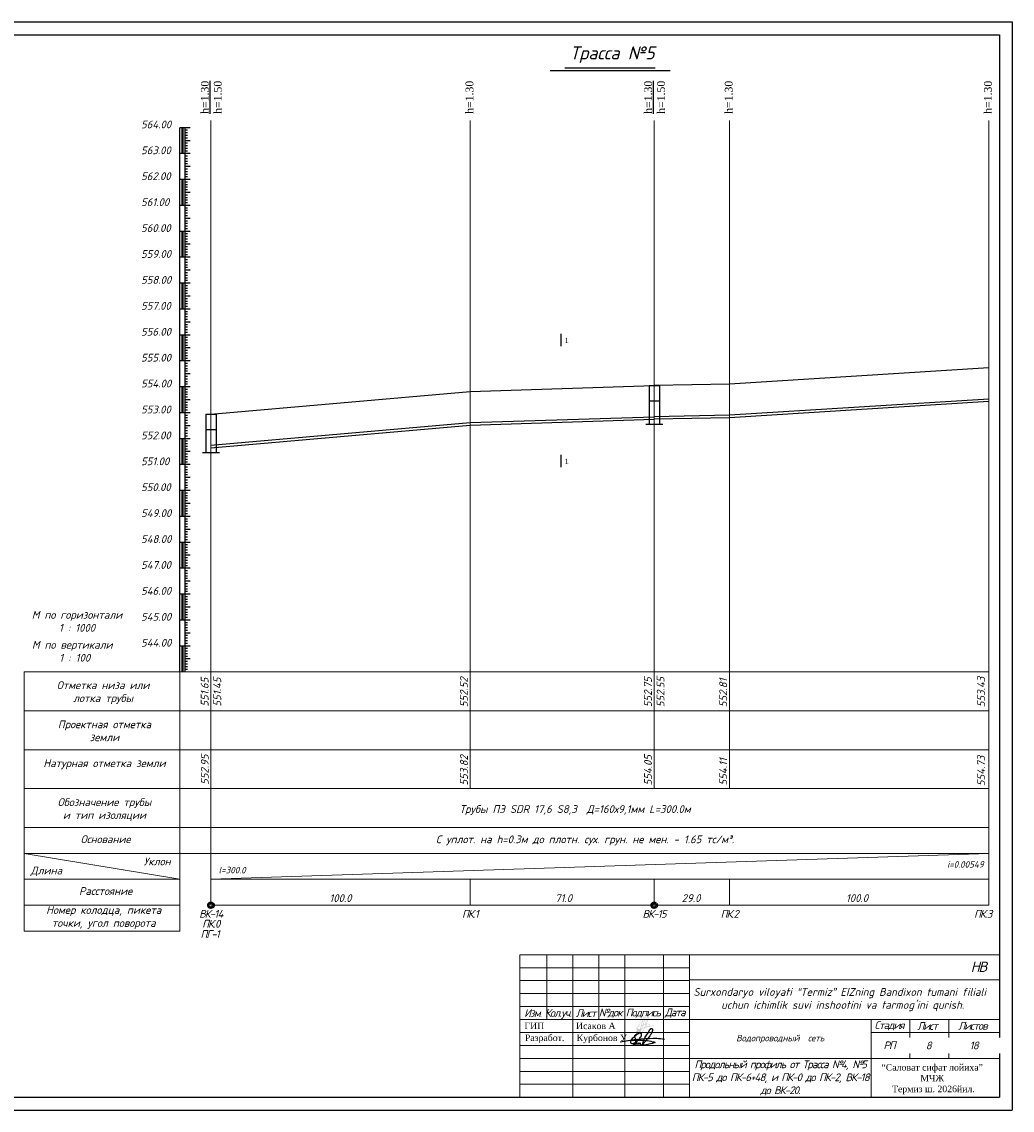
# Model space of a CAD drawing. Extents: x 0 to 361260, y 0 to 4201817.
# Tile 76 of 256: x 360394 to 360776, y 4197437 to 4197857. Entities that reach past the tile are written whole.
import ezdxf

# ---------------------------------------------------------------- set-up
doc = ezdxf.new("R2010")
doc.units = 0
doc.header["$LTSCALE"] = 0.5
doc.header["$MEASUREMENT"] = 0
for name, color, linetype in [('(0)', 7, 'Continuous'), ('(002) Рамка', 7, 'Continuous'), ('_PP_TAB', 7, 'Continuous'), ('Layer6', 28, 'Continuous'), ('SHTAMP', 7, 'Continuous'), ('TXT', 7, 'Continuous'), ('Водопровод 10', 7, 'Continuous'), ('Канализация 2', 7, 'Continuous'), ('Рамка', 7, 'Continuous')]:
    doc.layers.add(name, color=color, linetype=linetype)
doc.styles.add('Arial', font='arial.ttf')
doc.styles.add('Arial Gyr', font='arial.ttf')
doc.styles.add('IsoK', font='isocpeui.ttf')
doc.styles.add('NSI4', font='times.ttf', dxfattribs={"height": 300})
doc.styles.add('TIMES', font='times.ttf')
doc.styles.add('TimesNew', font='times.ttf', dxfattribs={"height": 2.5})

msp = doc.modelspace()

# ---------------------------------------------------------------- linework, layer by layer
at = {"layer": '(0)', "ltscale": 2}
for p, q in [((360767.141, 4197722.975), (360667.141, 4197716.775)), ((360567.141, 4197713.875), (360638.141, 4197716.175)), ((360667.141, 4197716.775), (360638.141, 4197716.175)), ((360467.141, 4197705.175), (360567.141, 4197713.875))]:
    msp.add_line(p, q, dxfattribs=at)
at = {"ltscale": 2}
for p, q in [((360149.526, 4197856.554), (360776.215, 4197856.554)), ((360776.215, 4197856.554), (360776.215, 4197436.554)), ((360169.526, 4197851.554), (360771.344, 4197851.554)), ((360771.344, 4197851.554), (360771.344, 4197441.554)), ((360169.526, 4197441.554), (360771.344, 4197441.554)), ((360149.526, 4197436.554), (360776.215, 4197436.554))]:
    msp.add_line(p, q, dxfattribs=at)
at = {"color": 7}
for p, q in [((360597.975, 4197837.809), (360644.25, 4197837.809)), ((360603.663, 4197838.809), (360638.422, 4197838.809))]:
    msp.add_line(p, q, dxfattribs=at)
at = {"color": 132, "lineweight": 20, "ltscale": 0.13, "true_color": 0x00c2c2}
for p, q in [((360467.141, 4197525.675), (360467.141, 4197818.403)), ((360567.141, 4197560.675), (360567.141, 4197818.403)), ((360638.141, 4197560.675), (360638.141, 4197818.403)), ((360667.141, 4197560.675), (360667.141, 4197818.403)), ((360767.141, 4197560.675), (360767.141, 4197818.403)), ((360395.141, 4197605.675), (360395.141, 4197505.675)), ((360395.141, 4197605.675), (360455.141, 4197605.675)), ((360467.141, 4197605.675), (360455.141, 4197605.675)), ((360455.141, 4197605.675), (360455.141, 4197505.675)), ((360767.141, 4197605.675), (360467.141, 4197605.675)), ((360395.141, 4197590.675), (360455.141, 4197590.675)), ((360467.141, 4197590.675), (360455.141, 4197590.675)), ((360767.141, 4197590.675), (360467.141, 4197590.675)), ((360395.141, 4197575.675), (360467.141, 4197575.675)), ((360467.141, 4197575.675), (360767.141, 4197575.675)), ((360395.141, 4197560.675), (360455.141, 4197560.675)), ((360467.141, 4197560.675), (360455.141, 4197560.675)), ((360767.141, 4197560.675), (360467.141, 4197560.675)), ((360767.141, 4197560.675), (360767.141, 4197525.675)), ((360395.141, 4197545.675), (360455.141, 4197545.675)), ((360467.141, 4197545.675), (360455.141, 4197545.675)), ((360767.141, 4197545.675), (360467.141, 4197545.675)), ((360395.141, 4197535.675), (360455.141, 4197535.675)), ((360395.141, 4197535.675), (360455.141, 4197525.675)), ((360467.141, 4197535.675), (360455.141, 4197535.675)), ((360767.141, 4197535.675), (360467.141, 4197535.675)), ((360467.141, 4197535.675), (360467.141, 4197515.675)), ((360467.141, 4197525.675), (360767.141, 4197535.675)), ((360395.141, 4197525.675), (360455.141, 4197525.675)), ((360767.141, 4197525.675), (360467.141, 4197525.675)), ((360467.141, 4197525.675), (360467.141, 4197515.675)), ((360567.141, 4197525.675), (360567.141, 4197515.675)), ((360638.141, 4197525.675), (360638.141, 4197515.675)), ((360667.141, 4197525.675), (360667.141, 4197515.675)), ((360767.141, 4197525.675), (360767.141, 4197515.675)), ((360767.141, 4197525.675), (360767.141, 4197515.675)), ((360395.141, 4197515.675), (360455.141, 4197515.675)), ((360767.141, 4197515.675), (360467.141, 4197515.675)), ((360395.141, 4197505.675), (360455.141, 4197505.675))]:
    msp.add_line(p, q, dxfattribs=at)
at = {"linetype": 'Continuous'}
msp.add_line((360457.141, 4197701.675), (360457.141, 4197702.575), dxfattribs=at)
at = {"color": 4, "lineweight": 20, "ltscale": 0.13}
msp.add_line((360395.141, 4197515.675), (360455.141, 4197515.675), dxfattribs=at)
at = {"color": 0, "lineweight": 20}
msp.add_line((360721.751, 4197466.554), (360771.345, 4197466.554), dxfattribs=at)
at = {"color": 0, "ltscale": 100}
for points in [[(360629.224, 4197463.617), (360629.067, 4197463.379), (360628.936, 4197463.067), (360628.909, 4197462.794), (360629.027, 4197462.561), (360629.246, 4197462.394), (360629.456, 4197462.325), (360629.699, 4197462.313), (360629.911, 4197462.323), (360630.24, 4197462.386), (360630.552, 4197462.517), (360630.918, 4197462.748), (360631.366, 4197463.072), (360631.668, 4197463.355), (360632.421, 4197464.145), (360632.609, 4197464.363), (360632.853, 4197464.711), (360633.048, 4197465.03), (360633.19, 4197465.371), (360633.241, 4197465.567), (360633.232, 4197465.785), (360633.22, 4197465.908), (360633.196, 4197465.981), (360633.149, 4197466.044), (360633.051, 4197466.148), (360632.964, 4197466.209), (360632.842, 4197466.283), (360632.729, 4197466.308), (360632.507, 4197466.308), (360632.351, 4197466.25), (360631.974, 4197466.036), (360631.476, 4197465.717), (360630.934, 4197465.324), (360630.481, 4197464.946), (360629.994, 4197464.515), (360629.675, 4197464.208), (360629.224, 4197463.617), (360631.86, 4197463.644), (360632.421, 4197463.616), (360633.103, 4197463.596), (360633.601, 4197463.582), (360634.263, 4197463.558), (360634.972, 4197463.517), (360635.551, 4197463.42), (360636.153, 4197463.289), (360636.849, 4197463.171), (360637.506, 4197463.003), (360637.817, 4197462.943), (360638.004, 4197462.892), (360638.292, 4197462.804), (360638.368, 4197462.766), (360638.404, 4197462.748), (360638.424, 4197462.717), (360638.409, 4197462.692), (360638.329, 4197462.644), (360637.364, 4197462.352), (360636.709, 4197462.176), (360636.071, 4197461.988), (360635.327, 4197461.785), (360635.043, 4197461.728), (360634.853, 4197461.691), (360634.429, 4197461.684), (360634.189, 4197461.707), (360634.059, 4197461.766), (360633.926, 4197461.866), (360633.862, 4197461.954), (360633.788, 4197462.12), (360633.769, 4197462.353), (360633.772, 4197462.496), (360633.843, 4197462.758), (360633.957, 4197463.157), (360634.234, 4197463.863), (360634.536, 4197464.487), (360634.914, 4197465.15), (360635.407, 4197465.943), (360635.853, 4197466.581), (360636.221, 4197467.13), (360636.435, 4197467.513), (360636.65, 4197467.898), (360636.744, 4197468.016), (360636.894, 4197468.082), (360637.038, 4197468.096), (360637.187, 4197468.076), (360637.367, 4197467.985), (360637.459, 4197467.864), (360637.505, 4197467.705), (360637.498, 4197467.493), (360637.459, 4197467.262), (360637.344, 4197466.886), (360637.174, 4197466.504), (360636.981, 4197466.17), (360636.788, 4197465.834), (360636.607, 4197465.566), (360636.385, 4197465.236), (360636.144, 4197464.934), (360635.594, 4197464.26), (360635.112, 4197463.689), (360634.972, 4197463.517), (360634.604, 4197463.113), (360634.246, 4197462.687), (360633.61, 4197461.969), (360633.209, 4197461.515), (360633.16, 4197461.536), (360633.156, 4197461.701), (360633.096, 4197461.795), (360633.001, 4197461.838), (360632.856, 4197461.882), (360632.76, 4197461.954), (360632.8, 4197462.054), (360632.868, 4197462.171), (360633.009, 4197462.322), (360632.519, 4197462.11), (360632.427, 4197462.185), (360632.395, 4197462.22), (360632.644, 4197462.422), (360632.64, 4197462.452), (360632.621, 4197462.458), (360632.298, 4197462.147), (360632.198, 4197462.098), (360632.108, 4197462.068), (360632.044, 4197462.059), (360631.968, 4197462.065), (360631.905, 4197462.085), (360631.87, 4197462.122), (360631.864, 4197462.148), (360632.237, 4197462.45), (360632.236, 4197462.488), (360632.203, 4197462.499), (360631.797, 4197462.108), (360631.712, 4197462.055), (360631.579, 4197462.011), (360631.398, 4197461.997), (360631.287, 4197462.024), (360631.216, 4197462.084), (360631.196, 4197462.187), (360631.262, 4197462.319), (360631.361, 4197462.489), (360631.424, 4197462.541), (360631.465, 4197462.549), (360631.485, 4197462.537), (360631.483, 4197462.519), (360630.864, 4197462.257), (360630.649, 4197462.178), (360630.434, 4197462.118), (360630.281, 4197462.059), (360630.199, 4197462.027), (360630.163, 4197461.994), (360630.143, 4197461.944), (360630.144, 4197461.853), (360630.17, 4197461.793), (360630.223, 4197461.745), (360630.287, 4197461.707), (360630.358, 4197461.664), (360630.43, 4197461.665), (360630.51, 4197461.686), (360630.568, 4197461.728), (360630.629, 4197461.772), (360630.677, 4197461.845), (360630.728, 4197461.92), (360630.775, 4197462.013), (360630.807, 4197462.098), (360630.837, 4197462.177), (360630.855, 4197462.225), (360630.855, 4197462.253), (360630.877, 4197462.343), (360630.906, 4197462.506), (360630.958, 4197462.758), (360631.015, 4197463.042), (360631.127, 4197463.413), (360631.208, 4197463.638)], [(360624.984, 4197462.98), (360630.34, 4197463.785), (360633.084, 4197464.104), (360634.872, 4197464.225), (360636.267, 4197464.292), (360637.788, 4197464.317), (360639.124, 4197464.318), (360639.71, 4197464.293), (360640.596, 4197464.224), (360642.054, 4197464.017)], [(360632.351, 4197466.25), (360632.046, 4197466.196), (360631.78, 4197466.095), (360631.464, 4197465.957), (360631.219, 4197465.828), (360630.94, 4197465.682), (360630.749, 4197465.536), (360630.613, 4197465.41), (360630.539, 4197465.279), (360630.493, 4197465.163), (360630.476, 4197465.083), (360630.469, 4197464.936), (360630.47, 4197464.837), (360630.508, 4197464.705), (360630.578, 4197464.574), (360630.648, 4197464.457), (360630.736, 4197464.339), (360630.849, 4197464.224), (360631.039, 4197464.083)]]:
    msp.add_lwpolyline(points, dxfattribs=at)
at = {"layer": '_PP_TAB', "ltscale": 5000}
for p, q in [((360636.141, 4197716.175), (360636.141, 4197701.175)), ((360636.141, 4197716.175), (360640.141, 4197716.175)), ((360640.141, 4197716.175), (360640.141, 4197701.175)), ((360636.141, 4197710.277), (360640.141, 4197710.277)), ((360465.141, 4197705.175), (360465.141, 4197690.175)), ((360465.141, 4197705.175), (360469.141, 4197705.175)), ((360469.141, 4197705.175), (360469.141, 4197690.175)), ((360465.141, 4197699.277), (360469.141, 4197699.277)), ((360641.46, 4197701.175), (360634.822, 4197701.175)), ((360470.46, 4197690.175), (360463.822, 4197690.175))]:
    msp.add_line(p, q, dxfattribs=at)
at = {"layer": '_PP_TAB', "color": 176, "lineweight": 25, "ltscale": 5000}
for p, q in [((360767.141, 4197710.975), (360667.141, 4197704.775)), ((360767.141, 4197709.975), (360667.141, 4197703.775)), ((360567.141, 4197701.875), (360638.141, 4197704.175)), ((360567.141, 4197700.875), (360638.141, 4197703.175)), ((360667.141, 4197704.775), (360638.141, 4197704.175)), ((360667.141, 4197703.775), (360638.141, 4197703.175)), ((360467.141, 4197693.175), (360567.141, 4197701.875)), ((360467.141, 4197692.175), (360567.141, 4197700.875))]:
    msp.add_line(p, q, dxfattribs=at)
at = {"layer": 'SHTAMP', "color": 0, "lineweight": 20}
for p, q in [((360586.344, 4197496.554), (360771.344, 4197496.554)), ((360586.344, 4197491.554), (360651.751, 4197491.554)), ((360586.344, 4197486.554), (360651.751, 4197486.554)), ((360651.751, 4197486.855), (360771.344, 4197486.855)), ((360651.751, 4197481.554), (360586.344, 4197481.554)), ((360721.751, 4197441.554), (360721.751, 4197471.554)), ((360736.751, 4197471.554), (360736.751, 4197456.554)), ((360751.751, 4197471.554), (360751.751, 4197456.554)), ((360586.344, 4197466.554), (360651.751, 4197466.554)), ((360651.751, 4197461.554), (360586.461, 4197461.554)), ((360586.572, 4197456.554), (360651.751, 4197456.554)), ((360651.751, 4197456.554), (360771.346, 4197456.554)), ((360586.344, 4197451.554), (360651.751, 4197451.554)), ((360586.344, 4197446.554), (360651.751, 4197446.554))]:
    msp.add_line(p, q, dxfattribs=at)
at = {"layer": 'TXT'}
for p, q in [((360455.141, 4197605.675), (360455.141, 4197815.675)), ((360457.141, 4197815.675), (360455.141, 4197815.675)), ((360455.941, 4197815.675), (360455.941, 4197805.675)), ((360456.141, 4197815.675), (360456.141, 4197805.675)), ((360456.341, 4197815.675), (360456.341, 4197805.675)), ((360457.141, 4197605.675), (360457.141, 4197815.675)), ((360459.141, 4197815.675), (360457.141, 4197815.675)), ((360458.141, 4197814.675), (360457.141, 4197814.675)), ((360458.141, 4197813.675), (360457.141, 4197813.675)), ((360458.141, 4197812.675), (360457.141, 4197812.675)), ((360458.141, 4197811.675), (360457.141, 4197811.675)), ((360459.141, 4197810.675), (360457.141, 4197810.675)), ((360458.141, 4197809.675), (360457.141, 4197809.675)), ((360458.141, 4197808.675), (360457.141, 4197808.675)), ((360458.141, 4197807.675), (360457.141, 4197807.675)), ((360457.141, 4197805.675), (360455.141, 4197805.675)), ((360458.141, 4197806.675), (360457.141, 4197806.675)), ((360459.141, 4197805.675), (360457.141, 4197805.675)), ((360458.141, 4197804.675), (360457.141, 4197804.675)), ((360458.141, 4197803.675), (360457.141, 4197803.675)), ((360458.141, 4197802.675), (360457.141, 4197802.675)), ((360458.141, 4197801.675), (360457.141, 4197801.675)), ((360459.141, 4197800.675), (360457.141, 4197800.675)), ((360458.141, 4197799.675), (360457.141, 4197799.675)), ((360457.141, 4197795.675), (360455.141, 4197795.675)), ((360457.141, 4197795.675), (360455.141, 4197795.675)), ((360455.941, 4197795.675), (360455.941, 4197785.675)), ((360456.141, 4197795.675), (360456.141, 4197785.675)), ((360456.341, 4197795.675), (360456.341, 4197785.675)), ((360458.141, 4197798.675), (360457.141, 4197798.675)), ((360458.141, 4197797.675), (360457.141, 4197797.675)), ((360458.141, 4197796.675), (360457.141, 4197796.675)), ((360459.141, 4197795.675), (360457.141, 4197795.675)), ((360459.141, 4197795.675), (360457.141, 4197795.675)), ((360458.141, 4197794.675), (360457.141, 4197794.675)), ((360458.141, 4197793.675), (360457.141, 4197793.675)), ((360458.141, 4197792.675), (360457.141, 4197792.675)), ((360458.141, 4197791.675), (360457.141, 4197791.675)), ((360459.141, 4197790.675), (360457.141, 4197790.675)), ((360458.141, 4197789.675), (360457.141, 4197789.675)), ((360458.141, 4197788.675), (360457.141, 4197788.675)), ((360458.141, 4197787.675), (360457.141, 4197787.675)), ((360458.141, 4197786.675), (360457.141, 4197786.675)), ((360457.141, 4197785.675), (360455.141, 4197785.675)), ((360459.141, 4197785.675), (360457.141, 4197785.675)), ((360458.141, 4197784.675), (360457.141, 4197784.675)), ((360458.141, 4197783.675), (360457.141, 4197783.675)), ((360458.141, 4197782.675), (360457.141, 4197782.675)), ((360458.141, 4197781.675), (360457.141, 4197781.675)), ((360459.141, 4197780.675), (360457.141, 4197780.675)), ((360458.141, 4197779.675), (360457.141, 4197779.675)), ((360458.141, 4197778.675), (360457.141, 4197778.675)), ((360457.141, 4197775.675), (360455.141, 4197775.675)), ((360455.941, 4197775.675), (360455.941, 4197765.675)), ((360456.141, 4197775.675), (360456.141, 4197765.675)), ((360456.341, 4197775.675), (360456.341, 4197765.675)), ((360458.141, 4197777.675), (360457.141, 4197777.675)), ((360458.141, 4197776.675), (360457.141, 4197776.675)), ((360459.141, 4197775.675), (360457.141, 4197775.675)), ((360458.141, 4197774.675), (360457.141, 4197774.675)), ((360458.141, 4197773.675), (360457.141, 4197773.675)), ((360458.141, 4197772.675), (360457.141, 4197772.675)), ((360458.141, 4197771.675), (360457.141, 4197771.675)), ((360459.141, 4197770.675), (360457.141, 4197770.675)), ((360457.141, 4197765.675), (360455.141, 4197765.675)), ((360458.141, 4197769.675), (360457.141, 4197769.675)), ((360458.141, 4197768.675), (360457.141, 4197768.675)), ((360458.141, 4197767.675), (360457.141, 4197767.675)), ((360458.141, 4197766.675), (360457.141, 4197766.675)), ((360459.141, 4197765.675), (360457.141, 4197765.675)), ((360458.141, 4197764.675), (360457.141, 4197764.675)), ((360458.141, 4197763.675), (360457.141, 4197763.675)), ((360458.141, 4197762.675), (360457.141, 4197762.675)), ((360458.141, 4197761.675), (360457.141, 4197761.675)), ((360459.141, 4197760.675), (360457.141, 4197760.675)), ((360458.141, 4197759.675), (360457.141, 4197759.675)), ((360458.141, 4197758.675), (360457.141, 4197758.675)), ((360458.141, 4197757.675), (360457.141, 4197757.675)), ((360457.141, 4197755.675), (360455.141, 4197755.675)), ((360455.941, 4197755.675), (360455.941, 4197745.675)), ((360456.141, 4197755.675), (360456.141, 4197745.675)), ((360456.341, 4197755.675), (360456.341, 4197745.675)), ((360458.141, 4197756.675), (360457.141, 4197756.675)), ((360459.141, 4197755.675), (360457.141, 4197755.675)), ((360458.141, 4197754.675), (360457.141, 4197754.675)), ((360458.141, 4197753.675), (360457.141, 4197753.675)), ((360458.141, 4197752.675), (360457.141, 4197752.675)), ((360458.141, 4197751.675), (360457.141, 4197751.675)), ((360459.141, 4197750.675), (360457.141, 4197750.675)), ((360458.141, 4197749.675), (360457.141, 4197749.675)), ((360457.141, 4197745.675), (360455.141, 4197745.675)), ((360458.141, 4197748.675), (360457.141, 4197748.675)), ((360458.141, 4197747.675), (360457.141, 4197747.675)), ((360458.141, 4197746.675), (360457.141, 4197746.675)), ((360459.141, 4197745.675), (360457.141, 4197745.675)), ((360458.141, 4197744.675), (360457.141, 4197744.675)), ((360458.141, 4197743.675), (360457.141, 4197743.675)), ((360458.141, 4197742.675), (360457.141, 4197742.675)), ((360458.141, 4197741.675), (360457.141, 4197741.675)), ((360459.141, 4197740.675), (360457.141, 4197740.675)), ((360458.141, 4197739.675), (360457.141, 4197739.675)), ((360458.141, 4197738.675), (360457.141, 4197738.675)), ((360458.141, 4197737.675), (360457.141, 4197737.675)), ((360458.141, 4197736.675), (360457.141, 4197736.675)), ((360457.141, 4197735.675), (360455.141, 4197735.675)), ((360455.941, 4197735.675), (360455.941, 4197725.675)), ((360456.141, 4197735.675), (360456.141, 4197725.675)), ((360456.341, 4197735.675), (360456.341, 4197725.675)), ((360459.141, 4197735.675), (360457.141, 4197735.675)), ((360458.141, 4197734.675), (360457.141, 4197734.675)), ((360458.141, 4197733.675), (360457.141, 4197733.675)), ((360458.141, 4197732.675), (360457.141, 4197732.675)), ((360458.141, 4197731.675), (360457.141, 4197731.675)), ((360459.141, 4197730.675), (360457.141, 4197730.675)), ((360458.141, 4197729.675), (360457.141, 4197729.675)), ((360458.141, 4197728.675), (360457.141, 4197728.675)), ((360457.141, 4197725.675), (360455.141, 4197725.675)), ((360458.141, 4197727.675), (360457.141, 4197727.675)), ((360458.141, 4197726.675), (360457.141, 4197726.675)), ((360459.141, 4197725.675), (360457.141, 4197725.675)), ((360458.141, 4197724.675), (360457.141, 4197724.675)), ((360458.141, 4197723.675), (360457.141, 4197723.675)), ((360458.141, 4197722.675), (360457.141, 4197722.675)), ((360458.141, 4197721.675), (360457.141, 4197721.675)), ((360459.141, 4197720.675), (360457.141, 4197720.675)), ((360458.141, 4197719.675), (360457.141, 4197719.675)), ((360457.141, 4197715.675), (360455.141, 4197715.675)), ((360455.941, 4197715.675), (360455.941, 4197705.675)), ((360456.141, 4197715.675), (360456.141, 4197705.675)), ((360456.341, 4197715.675), (360456.341, 4197705.675)), ((360458.141, 4197718.675), (360457.141, 4197718.675)), ((360458.141, 4197717.675), (360457.141, 4197717.675)), ((360458.141, 4197716.675), (360457.141, 4197716.675)), ((360459.141, 4197715.675), (360457.141, 4197715.675)), ((360458.141, 4197714.675), (360457.141, 4197714.675)), ((360458.141, 4197713.675), (360457.141, 4197713.675)), ((360458.141, 4197712.675), (360457.141, 4197712.675)), ((360458.141, 4197711.675), (360457.141, 4197711.675)), ((360459.141, 4197710.675), (360457.141, 4197710.675)), ((360458.141, 4197709.675), (360457.141, 4197709.675)), ((360458.141, 4197708.675), (360457.141, 4197708.675)), ((360458.141, 4197707.675), (360457.141, 4197707.675)), ((360457.141, 4197705.675), (360455.141, 4197705.675)), ((360458.141, 4197706.675), (360457.141, 4197706.675)), ((360459.141, 4197705.675), (360457.141, 4197705.675)), ((360458.141, 4197704.675), (360457.141, 4197704.675)), ((360458.141, 4197703.675), (360457.141, 4197703.675)), ((360458.141, 4197702.675), (360457.141, 4197702.675)), ((360458.141, 4197701.675), (360457.141, 4197701.675)), ((360459.141, 4197700.675), (360457.141, 4197700.675)), ((360458.141, 4197699.675), (360457.141, 4197699.675)), ((360458.141, 4197698.675), (360457.141, 4197698.675)), ((360457.141, 4197695.675), (360455.141, 4197695.675)), ((360455.941, 4197695.675), (360455.941, 4197685.675)), ((360456.141, 4197695.675), (360456.141, 4197685.675)), ((360456.341, 4197695.675), (360456.341, 4197685.675)), ((360458.141, 4197697.675), (360457.141, 4197697.675)), ((360458.141, 4197696.675), (360457.141, 4197696.675)), ((360459.141, 4197695.675), (360457.141, 4197695.675)), ((360458.141, 4197694.675), (360457.141, 4197694.675)), ((360458.141, 4197693.675), (360457.141, 4197693.675)), ((360458.141, 4197692.675), (360457.141, 4197692.675)), ((360458.141, 4197691.675), (360457.141, 4197691.675)), ((360459.141, 4197690.675), (360457.141, 4197690.675)), ((360458.141, 4197689.675), (360457.141, 4197689.675)), ((360458.141, 4197688.675), (360457.141, 4197688.675)), ((360458.141, 4197687.675), (360457.141, 4197687.675)), ((360458.141, 4197686.675), (360457.141, 4197686.675)), ((360457.141, 4197685.675), (360455.141, 4197685.675)), ((360459.141, 4197685.675), (360457.141, 4197685.675)), ((360458.141, 4197684.675), (360457.141, 4197684.675)), ((360458.141, 4197683.675), (360457.141, 4197683.675)), ((360458.141, 4197682.675), (360457.141, 4197682.675)), ((360458.141, 4197681.675), (360457.141, 4197681.675)), ((360459.141, 4197680.675), (360457.141, 4197680.675)), ((360458.141, 4197679.675), (360457.141, 4197679.675)), ((360458.141, 4197678.675), (360457.141, 4197678.675)), ((360458.141, 4197677.675), (360457.141, 4197677.675)), ((360457.141, 4197675.675), (360455.141, 4197675.675)), ((360455.941, 4197675.675), (360455.941, 4197665.675)), ((360456.141, 4197675.675), (360456.141, 4197665.675)), ((360456.341, 4197675.675), (360456.341, 4197665.675)), ((360458.141, 4197676.675), (360457.141, 4197676.675)), ((360459.141, 4197675.675), (360457.141, 4197675.675)), ((360458.141, 4197674.675), (360457.141, 4197674.675)), ((360458.141, 4197673.675), (360457.141, 4197673.675)), ((360458.141, 4197672.675), (360457.141, 4197672.675)), ((360458.141, 4197671.675), (360457.141, 4197671.675)), ((360459.141, 4197670.675), (360457.141, 4197670.675)), ((360458.141, 4197669.675), (360457.141, 4197669.675)), ((360457.141, 4197665.675), (360455.141, 4197665.675)), ((360458.141, 4197668.675), (360457.141, 4197668.675)), ((360458.141, 4197667.675), (360457.141, 4197667.675)), ((360458.141, 4197666.675), (360457.141, 4197666.675)), ((360459.141, 4197665.675), (360457.141, 4197665.675)), ((360458.141, 4197664.675), (360457.141, 4197664.675)), ((360458.141, 4197663.675), (360457.141, 4197663.675)), ((360458.141, 4197662.675), (360457.141, 4197662.675)), ((360458.141, 4197661.675), (360457.141, 4197661.675)), ((360459.141, 4197660.675), (360457.141, 4197660.675)), ((360458.141, 4197659.675), (360457.141, 4197659.675)), ((360458.141, 4197658.675), (360457.141, 4197658.675)), ((360458.141, 4197657.675), (360457.141, 4197657.675)), ((360458.141, 4197656.675), (360457.141, 4197656.675)), ((360457.141, 4197655.675), (360455.141, 4197655.675)), ((360457.141, 4197655.675), (360455.141, 4197655.675)), ((360455.941, 4197655.675), (360455.941, 4197645.675)), ((360456.141, 4197655.675), (360456.141, 4197645.675)), ((360456.341, 4197655.675), (360456.341, 4197645.675)), ((360459.141, 4197655.675), (360457.141, 4197655.675)), ((360459.141, 4197655.675), (360457.141, 4197655.675)), ((360458.141, 4197654.675), (360457.141, 4197654.675)), ((360458.141, 4197653.675), (360457.141, 4197653.675)), ((360458.141, 4197652.675), (360457.141, 4197652.675)), ((360458.141, 4197651.675), (360457.141, 4197651.675)), ((360459.141, 4197650.675), (360457.141, 4197650.675)), ((360458.141, 4197649.675), (360457.141, 4197649.675)), ((360458.141, 4197648.675), (360457.141, 4197648.675)), ((360457.141, 4197645.675), (360455.141, 4197645.675)), ((360458.141, 4197647.675), (360457.141, 4197647.675)), ((360458.141, 4197646.675), (360457.141, 4197646.675)), ((360459.141, 4197645.675), (360457.141, 4197645.675)), ((360459.141, 4197645.675), (360457.141, 4197645.675)), ((360458.141, 4197644.675), (360457.141, 4197644.675)), ((360458.141, 4197643.675), (360457.141, 4197643.675)), ((360458.141, 4197642.675), (360457.141, 4197642.675)), ((360458.141, 4197641.675), (360457.141, 4197641.675)), ((360459.141, 4197640.675), (360457.141, 4197640.675)), ((360458.141, 4197639.675), (360457.141, 4197639.675)), ((360457.141, 4197635.675), (360455.141, 4197635.675)), ((360455.941, 4197635.675), (360455.941, 4197625.675)), ((360456.141, 4197635.675), (360456.141, 4197625.675)), ((360456.341, 4197635.675), (360456.341, 4197625.675)), ((360458.141, 4197638.675), (360457.141, 4197638.675)), ((360458.141, 4197637.675), (360457.141, 4197637.675)), ((360458.141, 4197636.675), (360457.141, 4197636.675)), ((360459.141, 4197635.675), (360457.141, 4197635.675)), ((360459.141, 4197635.675), (360457.141, 4197635.675)), ((360458.141, 4197634.675), (360457.141, 4197634.675)), ((360458.141, 4197633.675), (360457.141, 4197633.675)), ((360458.141, 4197632.675), (360457.141, 4197632.675)), ((360458.141, 4197631.675), (360457.141, 4197631.675)), ((360459.141, 4197630.675), (360457.141, 4197630.675)), ((360458.141, 4197629.675), (360457.141, 4197629.675)), ((360458.141, 4197628.675), (360457.141, 4197628.675)), ((360458.141, 4197627.675), (360457.141, 4197627.675)), ((360457.141, 4197625.675), (360455.141, 4197625.675)), ((360458.141, 4197626.675), (360457.141, 4197626.675)), ((360459.141, 4197625.675), (360457.141, 4197625.675)), ((360459.141, 4197625.675), (360457.141, 4197625.675)), ((360458.141, 4197624.675), (360457.141, 4197624.675)), ((360458.141, 4197623.675), (360457.141, 4197623.675)), ((360458.141, 4197622.675), (360457.141, 4197622.675)), ((360458.141, 4197621.675), (360457.141, 4197621.675)), ((360459.141, 4197620.675), (360457.141, 4197620.675)), ((360458.141, 4197619.675), (360457.141, 4197619.675)), ((360458.141, 4197618.675), (360457.141, 4197618.675)), ((360457.141, 4197615.675), (360455.141, 4197615.675)), ((360455.941, 4197615.675), (360455.941, 4197605.675)), ((360456.141, 4197615.675), (360456.141, 4197605.675)), ((360456.341, 4197615.675), (360456.341, 4197605.675)), ((360458.141, 4197617.675), (360457.141, 4197617.675)), ((360458.141, 4197616.675), (360457.141, 4197616.675)), ((360459.141, 4197615.675), (360457.141, 4197615.675)), ((360458.141, 4197614.675), (360457.141, 4197614.675)), ((360458.141, 4197613.675), (360457.141, 4197613.675)), ((360458.141, 4197612.675), (360457.141, 4197612.675)), ((360458.141, 4197611.675), (360457.141, 4197611.675)), ((360459.141, 4197610.675), (360457.141, 4197610.675)), ((360458.141, 4197609.675), (360457.141, 4197609.675)), ((360458.141, 4197608.675), (360457.141, 4197608.675)), ((360458.141, 4197607.675), (360457.141, 4197607.675)), ((360458.141, 4197606.675), (360457.141, 4197606.675))]:
    msp.add_line(p, q, dxfattribs=at)
at = {"layer": 'Водопровод 10', "color": 0, "linetype": 'Continuous', "lineweight": -2}
for p, q in [((360602.052, 4197736.09, -909.055), (360602.052, 4197731.386, -909.055)), ((360602.052, 4197689.442, -909.055), (360602.052, 4197684.738, -909.055))]:
    msp.add_line(p, q, dxfattribs=at)

# ---------------------------------------------------------------- texts
at = {"color": 0, "linetype": 'Continuous', "lineweight": 30, "style": 'IsoK'}
for s, p in [('564.00', (360440.168, 4197815.448, -909.055)), ('563.00', (360440.168, 4197805.448, -909.055)), ('562.00', (360440.168, 4197795.448, -909.055)), ('561.00', (360440.168, 4197785.448, -909.055)), ('560.00', (360440.168, 4197775.448, -909.055)), ('559.00', (360440.168, 4197765.448, -909.055)), ('558.00', (360440.168, 4197755.448, -909.055)), ('557.00', (360440.168, 4197745.448, -909.055)), ('556.00', (360440.168, 4197735.448, -909.055)), ('555.00', (360440.168, 4197725.448, -909.055)), ('554.00', (360440.168, 4197715.448, -909.055)), ('553.00', (360440.168, 4197705.448, -909.055)), ('552.00', (360440.168, 4197695.448, -909.055)), ('551.00', (360440.168, 4197685.448, -909.055)), ('550.00', (360440.168, 4197675.448, -909.055)), ('549.00', (360440.168, 4197665.448, -909.055)), ('548.00', (360440.168, 4197655.448, -909.055)), ('547.00', (360440.168, 4197645.448, -909.055)), ('546.00', (360440.168, 4197635.448, -909.055)), ('545.00', (360440.168, 4197625.448, -909.055)), ('544.00', (360440.168, 4197615.448, -909.055))]:
    msp.add_text(s, height=3, dxfattribs=at).set_placement(p)
at = {"linetype": 'Continuous', "lineweight": 30, "style": 'IsoK'}
for s, p in [('551.65', (360466.206, 4197592.307, -899.224)), ('551.45', (360471.077, 4197592.307, -899.224)), ('552.52', (360566.206, 4197592.053, -899.224)), ('552.75', (360637.206, 4197592.053, -899.224)), ('552.55', (360642.077, 4197592.053, -899.224)), ('552.81', (360666.206, 4197592.053, -899.224)), ('553.43', (360765.71, 4197592.072, -899.224)), ('552.95', (360466.232, 4197562.109, -902.841)), ('553.82', (360566.232, 4197561.859, -902.841)), ('554.05', (360637.232, 4197561.859, -902.841)), ('554.11', (360666.232, 4197561.859, -902.841)), ('554.73', (360765.737, 4197561.609, -902.841))]:
    msp.add_text(s, height=3, rotation=90, dxfattribs=at).set_placement(p)
at = {"lineweight": 30, "ltscale": 0.13, "char_height": 3, "width": 16.68843, "attachment_point": 5, "rotation": 90}
for insert in [(360566.881, 4197827.415), (360666.881, 4197827.415), (360766.881, 4197827.415)]:
    msp.add_mtext('{\\fTimes New Roman|b0|i0|c204|p18;h=1.30}', dxfattribs=dict(at, insert=insert))
at = {"lineweight": 30, "ltscale": 0.13, "char_height": 3}
for s, insert, width, attachment_point in [('{\\fISOCPEUR|b0|i1|c204|p34;М\\fISOCPEUR|b0|i1|c0|p34; \\fISOCPEUR|b0|i1|c204|p34;по\\fISOCPEUR|b0|i1|c0|p34; \\fISOCPEUR|b0|i1|c204|p34;горизонтали\\fISOCPEUR|b0|i1|c0|p34; \\fISOCPEUR|b0|i1|c204|p34;\\P\\fISOCPEUR|b0|i1|c0|p34;1 : 1000\\fTimes New Roman|b0|i0|c204|p18; }', (360415.465, 4197625.196), 65.93338, 5), ('{\\fISOCPEUR|b0|i1|c204|p34;М\\fISOCPEUR|b0|i1|c0|p34; \\fISOCPEUR|b0|i1|c204|p34;по\\fISOCPEUR|b0|i1|c0|p34; \\fISOCPEUR|b0|i1|c204|p34;вертикали\\P\\fISOCPEUR|b0|i1|c0|p34; 1 : 100}', (360413.631, 4197613.654), 50.2234, 5), ('{\\fISOCPEUR|b0|i1|c204|p34;Отметка\\fISOCPEUR|b0|i1|c0|p34; \\fISOCPEUR|b0|i1|c204|p34;низа\\fISOCPEUR|b0|i1|c0|p34; \\fISOCPEUR|b0|i1|c204|p34;или\\fISOCPEUR|b0|i1|c0|p34; \\P\\fISOCPEUR|b0|i1|c204|p34;лотка\\fISOCPEUR|b0|i1|c0|p34; \\fISOCPEUR|b0|i1|c204|p34;трубы}', (360425.538, 4197597.665), 47.55856, 5), ('{\\fISOCPEUR|b0|i1|c204|p34;Проектная\\fISOCPEUR|b0|i1|c0|p34; \\fISOCPEUR|b0|i1|c204|p34;отметка\\fISOCPEUR|b0|i1|c0|p34; \\fISOCPEUR|b0|i1|c204|p34;земли}', (360426.06, 4197586.947), 45.79479, 2), ('{\\fISOCPEUR|b0|i1|c204|p34;Натурная\\fISOCPEUR|b0|i1|c0|p34; \\fISOCPEUR|b0|i1|c204|p34;отметка\\fISOCPEUR|b0|i1|c0|p34; \\fISOCPEUR|b0|i1|c204|p34;земли}', (360426.06, 4197571.947), 45.79479, 2), ('{\\fISOCPEUR|b0|i1|c204|p34;Обозначение\\fISOCPEUR|b0|i1|c0|p34; \\fISOCPEUR|b0|i1|c204|p34;трубы\\fISOCPEUR|b0|i1|c0|p34; \\P\\fISOCPEUR|b0|i1|c204|p34;и\\fISOCPEUR|b0|i1|c0|p34; \\fISOCPEUR|b0|i1|c204|p34;тип\\fISOCPEUR|b0|i1|c0|p34; \\fISOCPEUR|b0|i1|c204|p34;изоляции}', (360426.06, 4197556.947), 45.79479, 2), ('{\\fISOCPEUR|b0|i1|c204|p34;Основание}', (360426.507, 4197542.634), 45.79479, 2), ('{\\fISOCPEUR|b0|i1|c204|p34;Длина}', (360403.645, 4197530.565), 11.755, 2), ('{\\fISOCPEUR|b0|i1|c204|p34;Уклон}', (360446.372, 4197534.053), 11.41864, 2), ('{\\fISOCPEUR|b0|i1|c204|p34;Расстояние}', (360426.507, 4197522.634), 21.16194, 2), ('{\\fISOCPEUR|b0|i1|c204|p34;100.0}', (360517.086, 4197518.407), 6, 5), ('{\\fISOCPEUR|b0|i1|c204|p34;71.0}', (360603.16, 4197518.407), 7.06864, 5), ('{\\fISOCPEUR|b0|i1|c204|p34;29.0}', (360652.338, 4197518.407), 6.10632, 5), ('{\\fISOCPEUR|b0|i1|c204|p34;100.0}', (360716.33, 4197518.407), 7.06864, 5), ('{\\fISOCPEUR|b0|i1|c204|p34;Номер\\fISOCPEUR|b0|i1|c0|p34; \\fISOCPEUR|b0|i1|c204|p34;колодца\\fISOCPEUR|b0|i1|c0|p34;, \\fISOCPEUR|b0|i1|c204|p34;пикета\\fISOCPEUR|b0|i1|c0|p34;\\P\\fISOCPEUR|b0|i1|c204|p34;точки\\fISOCPEUR|b0|i1|c0|p34;, \\fISOCPEUR|b0|i1|c204|p34;угол\\fISOCPEUR|b0|i1|c0|p34; \\fISOCPEUR|b0|i1|c204|p34;поворота}', (360425.763, 4197515.311), 48.43374, 2)]:
    msp.add_mtext(s, dxfattribs=dict(at, insert=insert, width=width, attachment_point=attachment_point))
at = {"ltscale": 0.5, "char_height": 2.53034, "attachment_point": 3, "rotation": 0.00438}
for s, insert, width in [('{\\fISOCPEUR|b0|i1|c204|p34;l=300.0}', (360480.526, 4197530.471), 11.91263), ('{\\fISOCPEUR|b0|i1|c204|p34;i=0.00549}', (360765.192, 4197532.677, -355.014), 11.68277)]:
    msp.add_mtext(s, dxfattribs=dict(at, insert=insert, width=width))
at = {"color": 0, "lineweight": 20, "insert": (360467.088, 4197508.501, -909.055), "char_height": 3, "width": 8.62545, "attachment_point": 5, "style": 'TIMES', "bg_fill": 2}
msp.add_mtext('{\\fISOCPEUR|b0|i1|c204|p34;\\T0.85;ПК.0}', dxfattribs=at)
at = {"color": 0, "lineweight": 20, "char_height": 3, "width": 7.35507, "attachment_point": 5, "style": 'TIMES', "bg_fill": 3, "box_fill_scale": 1, "bg_fill_color": 256, "bg_fill_transparency": 0}
for s, insert in [('{\\fISOCPEUR|b0|i1|c204|p34;\\T0.8;Изм.}', (360591.312, 4197474.056, -254.812)), ('{\\fISOCPEUR|b0|i1|c204|p34;\\T0.85;РП}', (360728.734, 4197461.603, -255.018))]:
    msp.add_mtext(s, dxfattribs=dict(at, insert=insert))
at = {"insert": (360686.751, 4197464.054), "char_height": 2.5, "width": 70, "attachment_point": 5}
msp.add_mtext('\\pt1.54;{\\fISOCPEUR|b0|i1|c204|p34;Водопроводный  сеть }', dxfattribs=at)
at = {"color": 0, "lineweight": 20, "insert": (360686.751, 4197449.023), "char_height": 3, "width": 70, "attachment_point": 5, "style": 'TIMES'}
msp.add_mtext('{\\fISOCPEUR|b0|i1|c204|p34;\\T0.85;Продольный профиль от Трасса №4, №5 \\PПК-5 до ПК-6+48, и ПК-0 до ПК-2, ВК-18 до ВК-20.}', dxfattribs=at)
at = {"layer": 'Layer6', "color": 7, "lineweight": 5, "attachment_point": 5, "style": 'Arial Gyr'}
for s, insert, char_height, width in [('{\\fISOCPEUR|b0|i1|c204|p34;Трасса №5}', (360621.964, 4197843.868, 254.812), 5, 46.96315), ('{\\fISOCPEUR|b0|i1|c204|p34;Трубы \\C0;ПЭ\\C7; SDR 17,6 S8,3  Д=160х9,1мм L=300.0м}', (360607.609, 4197552.357, 254.812), 3, 117.57855), ('{\\fISOCPEUR|b0|i1|c204|p34;С уплот. на h=0.3м до плотн. сух. грун. не мен. - 1.65 тс/м³.}', (360611.428, 4197540.675), 3, 141.57745)]:
    msp.add_mtext(s, dxfattribs=dict(at, insert=insert, char_height=char_height, width=width))
at = {"layer": 'TXT', "char_height": 3, "width": 12.33714, "attachment_point": 5, "rotation": 90}
for insert in [(360467.306, 4197827.415), (360638.306, 4197827.415)]:
    msp.add_mtext('{\\fTimes New Roman|b0|i0|c204|p18;\\Lh=1.30\\l\\Ph=1.50}', dxfattribs=dict(at, insert=insert))
at = {"layer": 'Водопровод 10', "color": 0, "style": 'TimesNew'}
for p in [(360603.571, 4197732.594, -909.055), (360603.571, 4197685.946, -909.055)]:
    msp.add_text('1', height=2.016, dxfattribs=at).set_placement(p)
at = {"layer": 'Канализация 2', "color": 0, "lineweight": 0, "insert": (360588.224, 4197464.085), "char_height": 2.5, "width": 39.40719, "attachment_point": 4, "style": 'NSI4'}
msp.add_mtext('Разработ.     Курбонов У.', dxfattribs=at)
at = {"layer": 'Рамка', "color": 7, "linetype": 'Continuous', "lineweight": 9, "insert": (360745.342, 4197448.531), "char_height": 2.5, "width": 46.03876, "attachment_point": 5, "style": 'Arial'}
msp.add_mtext('{\\fTimes New Roman|b0|i0|c204|p18;\\C256;“Саловат сифат лойиха” MЧЖ\\P \\C7;Термиз ш. 2026йил.}', dxfattribs=at)

# ---------------------------------------------------------------- next in the draw order: linework, layer by layer
at = {"layer": 'SHTAMP', "color": 0, "lineweight": 20}
msp.add_line((360586.344, 4197441.554), (360586.344, 4197496.554), dxfattribs=at)

# ---------------------------------------------------------------- next in the draw order: texts
at = {"color": 0, "lineweight": 20, "attachment_point": 5, "style": 'TIMES', "bg_fill": 2}
for s, insert, char_height, width in [('{\\fISOCPEUR|b0|i1|c204|p34;\\T0.85;ВК-14}', (360467.088, 4197512.306, -909.055), 3, 8.62545), ('{\\fISOCPEUR|b0|i1|c204|p34;\\T0.85;ПК.1}', (360567.088, 4197512.306, -909.055), 3, 8.62545), ('{\\fISOCPEUR|b0|i1|c204|p34;\\T0.85;ВК-15}', (360638.088, 4197512.306, -909.055), 3, 8.62545), ('{\\fISOCPEUR|b0|i1|c204|p34;\\T0.85;ПК.2}', (360667.088, 4197512.306, -909.055), 3, 8.62545), ('{\\fISOCPEUR|b0|i1|c204|p34;\\T0.85;ПК.3}', (360764.86, 4197512.306, -909.055), 3, 8.62545), ('{\\fISOCPEUR|b0|i1|c204|p34;\\T0.85;НB}', (360763.134, 4197491.912, -255.018), 4, 6.08545), ('{\\fISOCPEUR|b0|i1|c204|p34;\\T0.85;8}', (360743.846, 4197461.554, -180.298), 3, 15)]:
    msp.add_mtext(s, dxfattribs=dict(at, insert=insert, char_height=char_height, width=width))
at = {"color": 0, "lineweight": 20, "insert": (360601.083, 4197473.693, -254.812), "char_height": 3, "width": 9.29764, "attachment_point": 5, "style": 'TIMES', "bg_fill": 3, "box_fill_scale": 1, "bg_fill_color": 256, "bg_fill_transparency": 0}
msp.add_mtext('{\\fISOCPEUR|b0|i1|c204|p34;\\T0.75;Кол.уч.}', dxfattribs=at)

# ---------------------------------------------------------------- next in the draw order: linework, layer by layer
at = {"linetype": 'Continuous', "lineweight": 50}
for centre in [(360467.141, 4197515.675), (360638.141, 4197515.675)]:
    msp.add_circle(centre, 1, dxfattribs=at)
at = {"layer": 'SHTAMP', "color": 0, "lineweight": 20}
msp.add_line((360596.747, 4197496.554), (360596.747, 4197471.554), dxfattribs=at)

# ---------------------------------------------------------------- next in the draw order: texts
at = {"color": 0, "lineweight": 20, "char_height": 3, "attachment_point": 5, "style": 'TIMES', "bg_fill": 2}
for s, insert, width in [('{\\fISOCPEUR|b0|i1|c204|p34;\\T0.85;\\C1;ПГ-1}', (360466.695, 4197504.538, -909.055), 8.62545), ('{\\fISOCPEUR|b0|i1|c204|p34;\\T0.85;18}', (360761.346, 4197461.554, -180.298), 20)]:
    msp.add_mtext(s, dxfattribs=dict(at, insert=insert, width=width))
at = {"color": 0, "lineweight": 20, "insert": (360611.671, 4197474.02, -254.812), "char_height": 3, "width": 7.35507, "attachment_point": 5, "style": 'TIMES', "bg_fill": 3, "box_fill_scale": 1, "bg_fill_color": 256, "bg_fill_transparency": 0}
msp.add_mtext('{\\fISOCPEUR|b0|i1|c204|p34;\\T0.85;Лист}', dxfattribs=at)

# ---------------------------------------------------------------- next in the draw order: linework, layer by layer
at = {"layer": 'SHTAMP', "color": 0, "lineweight": 20}
msp.add_line((360606.747, 4197496.554), (360606.747, 4197441.807), dxfattribs=at)

# ---------------------------------------------------------------- next in the draw order: texts
at = {"color": 0, "lineweight": 20, "insert": (360621.193, 4197474.02, -254.812), "char_height": 3, "width": 7.35507, "attachment_point": 5, "style": 'TIMES', "bg_fill": 3, "box_fill_scale": 1, "bg_fill_color": 256, "bg_fill_transparency": 0}
msp.add_mtext('{\\fISOCPEUR|b0|i1|c204|p34;\\T0.85;№док}', dxfattribs=at)

# ---------------------------------------------------------------- next in the draw order: linework, layer by layer
at = {"layer": 'SHTAMP', "color": 0, "lineweight": 20}
msp.add_line((360616.747, 4197496.554), (360616.747, 4197471.554), dxfattribs=at)

# ---------------------------------------------------------------- next in the draw order: texts
at = {"color": 0, "lineweight": 20, "insert": (360633.751, 4197474.02, -254.812), "char_height": 3, "width": 7.35507, "attachment_point": 5, "style": 'TIMES', "bg_fill": 3, "box_fill_scale": 1, "bg_fill_color": 256, "bg_fill_transparency": 0}
msp.add_mtext('{\\fISOCPEUR|b0|i1|c204|p34;\\T0.85;Подпись}', dxfattribs=at)
at = {"layer": 'Канализация 2', "color": 0, "lineweight": 0, "insert": (360586.727, 4197469.085), "char_height": 2.5, "width": 38.53508, "attachment_point": 4, "style": 'NSI4'}
msp.add_mtext(' {\\H0.4x; }ГИП             Исаков А', dxfattribs=at)

# ---------------------------------------------------------------- next in the draw order: hatches: boundary and pattern name
h = msp.add_hatch(color=256)
h.dxf.hatch_style = 1
h.paths.add_polyline_path([(360631.1, 4197465.952, 0.1262508), (360631.199, 4197465.43, 0.4193589), (360631.503, 4197465.365, 0.0278241), (360632.002, 4197465.873, 0.3725668), (360632.284, 4197465.813, 0.0744506), (360632.732, 4197466.333, 0.1762649), (360632.876, 4197466.186, 0.2381483), (360633.169, 4197466.28, 0.070359), (360634.239, 4197467.755), (360634.525, 4197468.37), (360635.175, 4197468.557), (360635.562, 4197468.649, 0.1285859), (360635.94, 4197468.611, 0.1100403), (360636.365, 4197468.754, 0.0952032), (360636.487, 4197468.87), (360636.991, 4197468.99), (360639.055, 4197469.655), (360636.942, 4197469.179), (360636.559, 4197469.088, 0.1570642), (360636.408, 4197469.494, 0.1098425), (360636.122, 4197469.801, 0.0941377), (360635.607, 4197469.97, 0.0581307), (360635.208, 4197469.952), (360635.598, 4197470.897), (360636.097, 4197472.434), (360636.319, 4197473.194, 0.0929271), (360636.355, 4197473.584, 0.7179445), (360636.065, 4197473.647, 0.0455168), (360635.049, 4197471.452, 0.0568013), (360634.764, 4197470.505, 0.0889927), (360634.774, 4197469.817), (360633.893, 4197469.506), (360634.415, 4197470.967, 0.1256115), (360634.726, 4197472.198, 0.028403), (360634.702, 4197472.429, 0.5525631), (360634.391, 4197472.518, 0.053921), (360634.169, 4197472.205, 0.0604641), (360633.444, 4197470.65), (360632.952, 4197469.167), (360632.118, 4197468.769), (360632.254, 4197469.114, 0.00753), (360632.48, 4197469.467), (360633.347, 4197470.851, 0.0638362), (360633.824, 4197472.021, 0.0703583), (360633.91, 4197472.799, 0.6062263), (360633.607, 4197472.935, 0.0763548), (360632.901, 4197471.558, 0.0488872), (360632.106, 4197469.244, -0.0171647), (360631.56, 4197468.475), (360631.398, 4197468.375), (360631.111, 4197468.174, 0.4383307), (360631.114, 4197467.856, 0.0958676), (360631.359, 4197467.759, 0.011487), (360631.507, 4197467.746, 0.018535), (360631.173, 4197466.719, 0.0144567)])
h.paths.add_polyline_path([(360633.223, 4197467.968), (360633.275, 4197468.123), (360633.291, 4197468.126, -0.0069687)], flags=16)
h.paths.add_polyline_path([(360631.174, 4197468.098), (360631.452, 4197468.293), (360631.623, 4197468.397, -0.011429), (360631.227, 4197467.904, -0.5668289)], flags=16)
h.paths.add_polyline_path([(360631.648, 4197467.839), (360631.937, 4197468.573), (360633.03, 4197469.094), (360632.931, 4197468.797), (360632.585, 4197467.957), (360632.555, 4197467.95, -0.0729591)], flags=16)
h.paths.add_polyline_path([(360631.628, 4197468.4, 0.0166532), (360632.162, 4197469.151), (360631.934, 4197468.572), (360631.81, 4197468.512)], flags=16)
h.paths.add_polyline_path([(360631.388, 4197467.953, 0.0158357), (360631.581, 4197467.938), (360631.587, 4197467.953, -0.1010979)], flags=16)
h.paths.add_polyline_path([(360631.79, 4197467.935), (360632.013, 4197468.502), (360632.866, 4197468.909), (360632.84, 4197468.831), (360632.514, 4197468.039, -0.0601848)], flags=0)
h.paths.add_polyline_path([(360632.162, 4197466.063, 0.0437798), (360632.79, 4197466.991), (360632.652, 4197466.584, -0.08725), (360632.202, 4197466.002, -1.2616524), (360632.158, 4197466.02, -0.0002215)], flags=16)
h.paths.add_polyline_path([(360632.749, 4197468.097), (360633.023, 4197468.763), (360633.109, 4197469.022), (360633.528, 4197469.17), (360633.202, 4197468.206)], flags=16)
h.paths.add_polyline_path([(360632.171, 4197469.167), (360632.217, 4197469.283, -0.0477082), (360632.993, 4197471.522, -0.0722291), (360633.636, 4197472.806, -0.9106759), (360633.812, 4197472.786, -0.0807738), (360633.696, 4197471.928, -0.0574093), (360633.262, 4197470.901), (360632.396, 4197469.519, -0.0075523)], flags=16)
h.paths.add_polyline_path([(360633.347, 4197468.04), (360633.554, 4197468.091), (360634.277, 4197468.299), (360634.064, 4197467.842, -0.0696064), (360633.038, 4197466.426, -0.199512), (360632.937, 4197466.377, -0.2918813), (360632.905, 4197466.486)], flags=16)
h.paths.add_polyline_path([(360632.452, 4197469.79, -0.0367022), (360633.083, 4197471.487, -0.072489), (360633.715, 4197472.75, 0.3316102), (360633.712, 4197472.867, -0.0888936), (360633.604, 4197471.956, -0.0573204), (360633.179, 4197470.951)], flags=0)
h.paths.add_polyline_path([(360633.808, 4197469.268), (360634.869, 4197469.643), (360634.604, 4197469.003), (360634.386, 4197468.533), (360633.449, 4197468.264)], flags=16)
h.paths.add_polyline_path([(360633.187, 4197469.256), (360633.629, 4197470.589, -0.0606541), (360634.337, 4197472.106, -0.0487256), (360634.512, 4197472.36, 0.2034911), (360634.535, 4197472.433, 0.3085655), (360634.527, 4197472.323, -0.1326643), (360634.271, 4197471.113), (360634.071, 4197470.587), (360634.162, 4197470.841), (360633.608, 4197469.405)], flags=16)
h.paths.add_polyline_path([(360634.635, 4197468.605), (360634.783, 4197468.924), (360634.944, 4197469.313, 0.0931386), (360635.327, 4197468.794), (360635.125, 4197468.746)], flags=16)
h.paths.add_polyline_path([(360635.587, 4197469.776, -0.0910522), (360636.019, 4197469.635, -0.1112488), (360636.247, 4197469.383, -0.1827008), (360636.364, 4197469.041), (360635.563, 4197468.85, -0.0378138), (360635.389, 4197469.008, 0.0684101), (360635.499, 4197468.903, -0.0969355), (360635.132, 4197469.372, -0.0483338), (360635.003, 4197469.701, -0.0973165)], flags=16)
h.paths.add_polyline_path([(360634.978, 4197470.581, -0.0503741), (360635.231, 4197471.38, -0.0428752), (360636.162, 4197473.424, -0.051462), (360636.131, 4197473.248), (360635.91, 4197472.492), (360635.414, 4197470.964), (360634.963, 4197469.871, -0.1024167)], flags=16)

# ---------------------------------------------------------------- next in the draw order: linework, layer by layer
at = {"layer": 'SHTAMP', "color": 0, "lineweight": 20}
msp.add_line((360626.751, 4197441.554), (360626.751, 4197496.554), dxfattribs=at)

# ---------------------------------------------------------------- next in the draw order: texts
at = {"color": 0, "lineweight": 20, "insert": (360646.064, 4197474.02, -254.812), "char_height": 3, "width": 7.35507, "attachment_point": 5, "style": 'TIMES', "bg_fill": 3, "box_fill_scale": 1, "bg_fill_color": 256, "bg_fill_transparency": 0}
msp.add_mtext('{\\fISOCPEUR|b0|i1|c204|p34;\\T0.85;Дата}', dxfattribs=at)

# ---------------------------------------------------------------- next in the draw order: linework, layer by layer
at = {"layer": 'SHTAMP', "color": 0, "lineweight": 20}
for p, q in [((360641.751, 4197496.554), (360641.751, 4197441.554)), ((360651.751, 4197496.554), (360651.751, 4197441.807)), ((360586.344, 4197476.554), (360651.751, 4197476.554)), ((360586.344, 4197471.554), (360771.345, 4197471.554))]:
    msp.add_line(p, q, dxfattribs=at)

# ---------------------------------------------------------------- next in the draw order: texts
at = {"color": 0, "lineweight": 20, "char_height": 3, "width": 7.35507, "attachment_point": 5, "style": 'TIMES', "bg_fill": 3, "box_fill_scale": 1, "bg_fill_color": 256, "bg_fill_transparency": 0}
for s, insert in [('{\\fISOCPEUR|b0|i1|c204|p34;\\T0.85;Стадия}', (360728.734, 4197469.155, -255.018)), ('{\\fISOCPEUR|b0|i1|c204|p34;\\T0.85;Лист}', (360743.413, 4197469.06, -255.018)), ('{\\fISOCPEUR|b0|i1|c204|p34;\\T0.85;Листов}', (360760.896, 4197469.123, -255.018))]:
    msp.add_mtext(s, dxfattribs=dict(at, insert=insert))

# ---------------------------------------------------------------- next in the draw order: texts
at = {"layer": '(002) Рамка', "insert": (360652.287, 4197483.683, -533.015), "char_height": 3, "width": 117.50921, "attachment_point": 1}
msp.add_mtext('\\pi0.9671;{\\fISOCPEUR|b0|i1|c204|p34;Surxondaryo viloyati “Termiz” EIZning Bandixon tumani filiali \\P\\pi11.64551;uchun ichimlik suvi inshootini va tarmog’ini qurish.}', dxfattribs=at)

doc.saveas('drawing.dxf')
